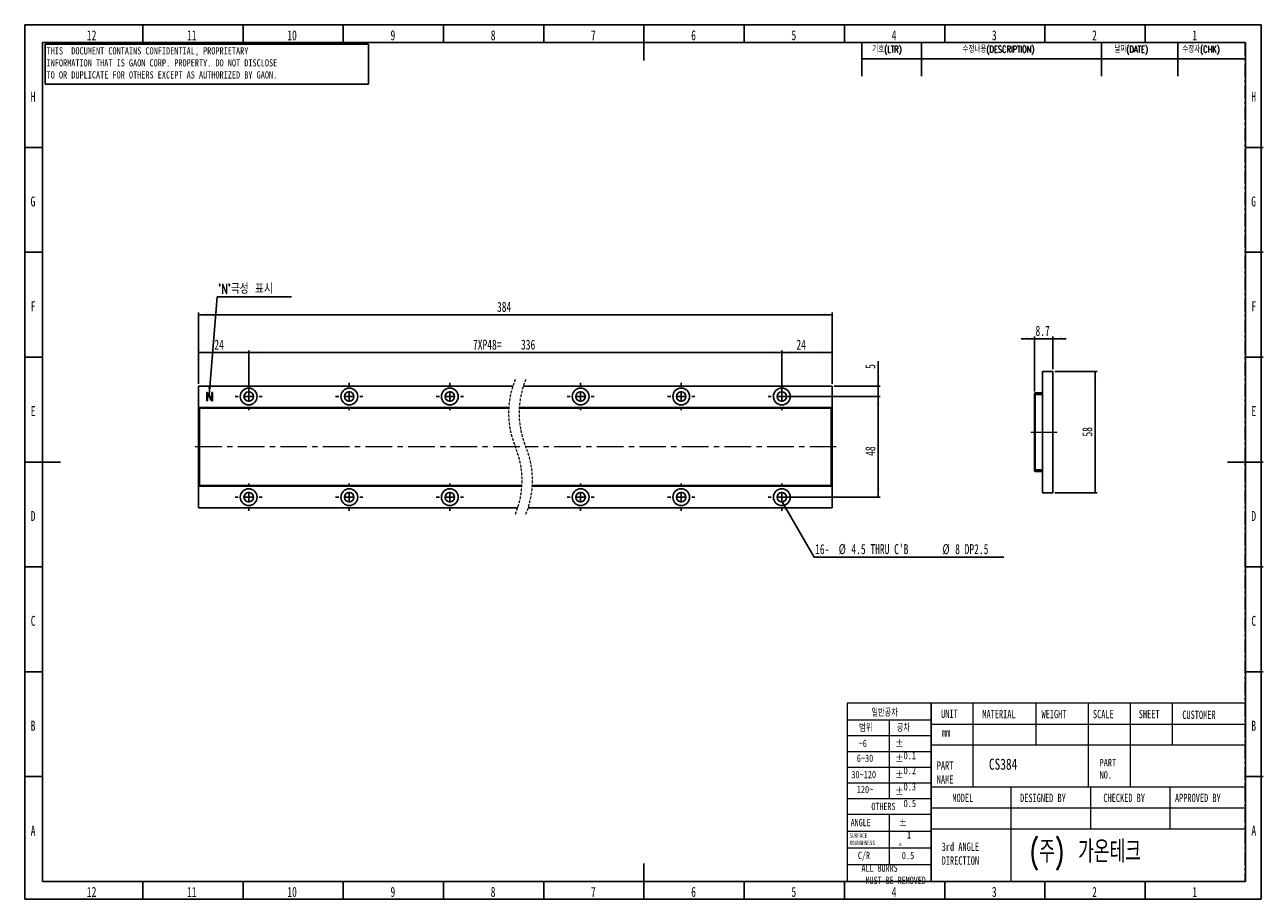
# Model space of a CAD drawing. Header units: millimetres. Extents: x 1 to 593, y 1 to 419.
import ezdxf

# ---------------------------------------------------------------- set-up
doc = ezdxf.new("R2010")
doc.units = ezdxf.units.MM
for name, pattern in [('CENTER', [10.16, 6.35, -1.27, 1.27, -1.27]), ('CENTERX2', [20.32, 12.7, -2.54, 2.54, -2.54]), ('HIDDEN', [1.905, 1.27, -0.635])]:
    doc.linetypes.add(name, pattern=pattern)
for name, color, linetype in [('CENTER_LINE', 1, 'CENTER'), ('DIM', 7, 'Continuous'), ('FORMAT', 7, 'Continuous')]:
    doc.layers.add(name, color=color, linetype=linetype)
doc.styles.add('SLDTEXTSTYLE0', font='TXT', dxfattribs={"width": 0.7})
doc.styles.add('SLDTEXTSTYLE1', font='TXT', dxfattribs={"width": 0.75})
doc.styles.add('SLDTEXTSTYLE2', font='TXT', dxfattribs={"width": 0.7, "bigfont": 'bigfont'})
doc.styles.add('SLDTEXTSTYLE3', font='TXT', dxfattribs={"width": 0.694444})
doc.dimstyles.new('SLDDIMSTYLE0', dxfattribs={"dimtxt": 5.45083, "dimasz": 4, "dimexe": 0, "dimexo": 0.0625, "dimgap": 1.362708, "dimtad": 1, "dimrnd": 1e-09, "dimzin": 12, "dimdsep": 46, "dimtxsty": 'SLDTEXTSTYLE0', "dimsah": 1, "dimcen": 0.09, "dimadec": 0, "dimazin": 3, "dimtfac": 1, "dimtofl": 0, "dimtmove": 0, "dimatfit": 3, "dimfxl": 0, "dimfrac": 2, "dimtolj": 1, "dimtzin": 12, "dimarcsym": 0})
doc.dimstyles.new('SLDDIMSTYLE1', dxfattribs={"dimtxt": 5.45083, "dimasz": 4, "dimexe": 0, "dimexo": 0.0625, "dimgap": 1.362708, "dimtad": 1, "dimrnd": 1e-09, "dimzin": 12, "dimdsep": 46, "dimtxsty": 'SLDTEXTSTYLE0', "dimsah": 1, "dimcen": 0.09, "dimadec": 0, "dimazin": 3, "dimtfac": 1, "dimtmove": 0, "dimatfit": 0, "dimfxl": 0, "dimfrac": 2, "dimtolj": 1, "dimtzin": 12, "dimarcsym": 0})
doc.dimstyles.new('SLDDIMSTYLE2', dxfattribs={"dimtxt": 0.18, "dimasz": 4, "dimexe": 0, "dimexo": 0.0625, "dimgap": 0, "dimtad": 0, "dimtih": 1, "dimtoh": 1, "dimdec": 0, "dimrnd": 1e-09, "dimzin": 0, "dimdsep": 46, "dimtxsty": 'Standard', "dimsah": 1, "dimcen": 0.09, "dimadec": 0, "dimazin": 0, "dimtfac": 4, "dimtdec": 0, "dimtofl": 0, "dimtmove": 0, "dimatfit": 3, "dimfxl": 0, "dimfrac": 2, "dimtolj": 1, "dimtzin": 0, "dimarcsym": 0})

# ---------------------------------------------------------------- blocks, each defined once
blk = doc.blocks.new('_D')
at = {"layer": 'DIM'}
for p, q in [((84.36, 247.22), (84.36, 263.22)), ((84.36, 262.22), (108.36, 262.22)), ((108.36, 242.22), (108.36, 263.22))]:
    blk.add_line(p, q, dxfattribs=at)
for points in [[(84.36, 262.22), (88.36, 261.72), (88.36, 262.72)], [(108.36, 262.22), (104.36, 262.72), (104.36, 261.72)]]:
    blk.add_solid(points, dxfattribs=at)
at = {"layer": 'DIM', "insert": (91.98, 268.36), "char_height": 4.762, "attachment_point": 1, "style": 'SLDTEXTSTYLE0'}
blk.add_mtext('24', dxfattribs=at)
blk = doc.blocks.new('_D_1')
at = {"layer": 'DIM'}
for p, q in [((84.36, 247.22), (84.36, 281.22)), ((84.36, 280.22), (386.76, 280.22)), ((386.76, 247.22), (386.76, 281.22))]:
    blk.add_line(p, q, dxfattribs=at)
for points in [[(84.36, 280.22), (88.36, 279.72), (88.36, 280.72)], [(386.76, 280.22), (382.76, 280.72), (382.76, 279.72)]]:
    blk.add_solid(points, dxfattribs=at)
at = {"layer": 'DIM', "insert": (226.85, 286.36), "char_height": 4.762, "attachment_point": 1, "style": 'SLDTEXTSTYLE0'}
blk.add_mtext('384', dxfattribs=at)
blk = doc.blocks.new('_D_2')
at = {"layer": 'DIM'}
for p, q in [((363.76, 241.22), (409.76, 241.22)), ((408.76, 241.22), (408.76, 193.22)), ((363.76, 193.22), (409.76, 193.22))]:
    blk.add_line(p, q, dxfattribs=at)
for points in [[(408.76, 241.22), (408.26, 237.22), (409.26, 237.22)], [(408.76, 193.22), (409.26, 197.22), (408.26, 197.22)]]:
    blk.add_solid(points, dxfattribs=at)
at = {"layer": 'DIM', "insert": (402.62, 212.93), "char_height": 4.762, "attachment_point": 1, "rotation": 90, "style": 'SLDTEXTSTYLE0'}
blk.add_mtext('48', dxfattribs=at)
blk = doc.blocks.new('_D_3')
at = {"layer": 'DIM'}
for p, q in [((408.76, 246.22), (408.76, 258.04)), ((387.76, 246.22), (409.76, 246.22)), ((408.76, 241.22), (408.76, 246.22)), ((363.76, 241.22), (409.76, 241.22)), ((408.76, 241.22), (408.76, 234.87))]:
    blk.add_line(p, q, dxfattribs=at)
for points in [[(408.76, 246.22), (409.26, 250.22), (408.26, 250.22)], [(408.76, 241.22), (408.26, 237.22), (409.26, 237.22)]]:
    blk.add_solid(points, dxfattribs=at)
at = {"layer": 'DIM', "insert": (402.62, 254.4), "char_height": 4.76, "attachment_point": 1, "rotation": 90, "style": 'SLDTEXTSTYLE0'}
blk.add_mtext('5', dxfattribs=at)
blk = doc.blocks.new('_D_4')
at = {"layer": 'DIM'}
for p, q in [((108.36, 242.22), (108.36, 263.22)), ((108.36, 262.22), (362.76, 262.22)), ((362.76, 242.22), (362.76, 263.22))]:
    blk.add_line(p, q, dxfattribs=at)
for points in [[(108.36, 262.22), (112.36, 261.72), (112.36, 262.72)], [(362.76, 262.22), (358.76, 262.72), (358.76, 261.72)]]:
    blk.add_solid(points, dxfattribs=at)
at = {"layer": 'DIM', "char_height": 4.762, "attachment_point": 1, "style": 'SLDTEXTSTYLE0'}
for s, insert in [('7XP48=', (215.4, 268.36)), ('336', (238.3, 268.36))]:
    blk.add_mtext(s, dxfattribs=dict(at, insert=insert))
blk = doc.blocks.new('_D_5')
at = {"layer": 'DIM'}
for p, q in [((362.76, 242.22), (362.76, 263.22)), ((362.76, 262.22), (386.76, 262.22)), ((386.76, 247.22), (386.76, 263.22))]:
    blk.add_line(p, q, dxfattribs=at)
for points in [[(362.76, 262.22), (366.76, 261.72), (366.76, 262.72)], [(386.76, 262.22), (382.76, 262.72), (382.76, 261.72)]]:
    blk.add_solid(points, dxfattribs=at)
at = {"layer": 'DIM', "insert": (369.74, 268.36), "char_height": 4.762, "attachment_point": 1, "style": 'SLDTEXTSTYLE0'}
blk.add_mtext('24', dxfattribs=at)
blk = doc.blocks.new('SW_NOTE_0')
at = {"layer": 'DIM', "color": 0}
blk.add_line((90.47, 0), (0, 0), dxfattribs=at)
at = {"layer": 'DIM', "color": 0, "attachment_point": 1, "style": 'SLDTEXTSTYLE0'}
for s, insert, char_height in [('16-', (0.49, 6.16), 4.762), ('%%c', (11.74, 6.16), 4.762), ("4.5 THRU C'B", (17.78, 6.16), 4.7625), ('%%c', (61.27, 6.16), 4.762), ('8 DP2.5', (67.3, 6.16), 4.762)]:
    blk.add_mtext(s, dxfattribs=dict(at, insert=insert, char_height=char_height))
blk = doc.blocks.new('SW_NOTE_0_1')
at = {"layer": 'DIM', "color": 0}
blk.add_line((35.43, 0), (0, 0), dxfattribs=at)
at = {"layer": 'DIM', "color": 0, "insert": (0.4, 6.21), "char_height": 4.762, "attachment_point": 1, "style": 'SLDTEXTSTYLE2'}
blk.add_mtext("'N'극성 표시", dxfattribs=at)
blk = doc.blocks.new('SW_CENTERMARKSYMBOL_0')
at = {"layer": 'DIM', "color": 0}
for p, q in [((-48, 5), (-48, 6.5)), ((0, 5), (0, 6.5)), ((48, 5), (48, 6.5)), ((110.4, 5), (110.4, 6.5)), ((158.4, 5), (158.4, 6.5)), ((206.4, 5), (206.4, 6.5)), ((-53, 0), (-54.5, 0)), ((-48, 0), (-50.5, 0)), ((-48, 0), (-48, 2.5)), ((-48, 0), (-48, -2.5)), ((-48, 0), (-45.5, 0)), ((-43, 0), (-41.5, 0)), ((-5, 0), (-6.5, 0)), ((0, 0), (-2.5, 0)), ((0, 0), (0, 2.5)), ((0, 0), (0, -2.5)), ((0, 0), (2.5, 0)), ((5, 0), (6.5, 0)), ((43, 0), (41.5, 0)), ((48, 0), (45.5, 0)), ((48, 0), (48, 2.5)), ((48, 0), (48, -2.5)), ((48, 0), (50.5, 0)), ((53, 0), (54.5, 0)), ((105.4, 0), (103.9, 0)), ((110.4, 0), (107.9, 0)), ((110.4, 0), (110.4, 2.5)), ((110.4, 0), (110.4, -2.5)), ((110.4, 0), (112.9, 0)), ((115.4, 0), (116.9, 0)), ((153.4, 0), (151.9, 0)), ((158.4, 0), (155.9, 0)), ((158.4, 0), (158.4, 2.5)), ((158.4, 0), (158.4, -2.5)), ((158.4, 0), (160.9, 0)), ((163.4, 0), (164.9, 0)), ((201.4, 0), (199.9, 0)), ((206.4, 0), (203.9, 0)), ((206.4, 0), (206.4, 2.5)), ((206.4, 0), (206.4, -2.5)), ((206.4, 0), (208.9, 0)), ((211.4, 0), (212.9, 0)), ((-48, -5), (-48, -6.5)), ((0, -5), (0, -6.5)), ((48, -5), (48, -6.5)), ((110.4, -5), (110.4, -6.5)), ((158.4, -5), (158.4, -6.5)), ((206.4, -5), (206.4, -6.5))]:
    blk.add_line(p, q, dxfattribs=at)
blk = doc.blocks.new('SW_CENTERMARKSYMBOL_1')
at = {"layer": 'DIM', "color": 0}
for p, q in [((-48, 5), (-48, 6.5)), ((0, 5), (0, 6.5)), ((48, 5), (48, 6.5)), ((110.4, 5), (110.4, 6.5)), ((158.4, 5), (158.4, 6.5)), ((206.4, 5), (206.4, 6.5)), ((-53, 0), (-54.5, 0)), ((-48, 0), (-50.5, 0)), ((-48, 0), (-48, 2.5)), ((-48, 0), (-48, -2.5)), ((-48, 0), (-45.5, 0)), ((-43, 0), (-41.5, 0)), ((-5, 0), (-6.5, 0)), ((0, 0), (-2.5, 0)), ((0, 0), (0, 2.5)), ((0, 0), (0, -2.5)), ((0, 0), (2.5, 0)), ((5, 0), (6.5, 0)), ((43, 0), (41.5, 0)), ((48, 0), (45.5, 0)), ((48, 0), (48, 2.5)), ((48, 0), (48, -2.5)), ((48, 0), (50.5, 0)), ((53, 0), (54.5, 0)), ((105.4, 0), (103.9, 0)), ((110.4, 0), (107.9, 0)), ((110.4, 0), (110.4, 2.5)), ((110.4, 0), (110.4, -2.5)), ((110.4, 0), (112.9, 0)), ((115.4, 0), (116.9, 0)), ((153.4, 0), (151.9, 0)), ((158.4, 0), (155.9, 0)), ((158.4, 0), (158.4, 2.5)), ((158.4, 0), (158.4, -2.5)), ((158.4, 0), (160.9, 0)), ((163.4, 0), (164.9, 0)), ((201.4, 0), (199.9, 0)), ((206.4, 0), (203.9, 0)), ((206.4, 0), (206.4, 2.5)), ((206.4, 0), (206.4, -2.5)), ((206.4, 0), (208.9, 0)), ((211.4, 0), (212.9, 0)), ((-48, -5), (-48, -6.5)), ((0, -5), (0, -6.5)), ((48, -5), (48, -6.5)), ((110.4, -5), (110.4, -6.5)), ((158.4, -5), (158.4, -6.5)), ((206.4, -5), (206.4, -6.5))]:
    blk.add_line(p, q, dxfattribs=at)
blk = doc.blocks.new('_D_6')
at = {"layer": 'DIM'}
for p, q in [((483.39, 268.78), (477.04, 268.78)), ((483.39, 243.62), (483.39, 269.78)), ((492.09, 268.78), (483.39, 268.78)), ((492.09, 254.22), (492.09, 269.78)), ((492.09, 268.78), (498.44, 268.78))]:
    blk.add_line(p, q, dxfattribs=at)
for points in [[(483.39, 268.78), (479.39, 269.28), (479.39, 268.28)], [(492.09, 268.78), (496.09, 268.28), (496.09, 269.28)]]:
    blk.add_solid(points, dxfattribs=at)
at = {"layer": 'DIM', "insert": (483.82, 274.92), "char_height": 4.762, "attachment_point": 1, "style": 'SLDTEXTSTYLE0'}
blk.add_mtext('8.7', dxfattribs=at)
blk = doc.blocks.new('_D_7')
at = {"layer": 'DIM'}
for p, q in [((493.09, 253.22), (513.3, 253.22)), ((512.3, 195.22), (512.3, 253.22)), ((493.09, 195.22), (513.3, 195.22))]:
    blk.add_line(p, q, dxfattribs=at)
for points in [[(512.3, 253.22), (511.8, 249.22), (512.8, 249.22)], [(512.3, 195.22), (512.8, 199.22), (511.8, 199.22)]]:
    blk.add_solid(points, dxfattribs=at)
at = {"layer": 'DIM', "insert": (506.16, 222.12), "char_height": 4.762, "attachment_point": 1, "rotation": 90, "style": 'SLDTEXTSTYLE0'}
blk.add_mtext('58', dxfattribs=at)

msp = doc.modelspace()

# ---------------------------------------------------------------- linework, layer by layer
at = {"color": 7, "linetype": 'Continuous', "lineweight": 25}
for p, q in [((57.833, 410), (57.833, 418.5)), ((105.667, 410), (105.667, 418.5)), ((153.5, 410), (153.5, 418.5)), ((201.333, 410), (201.333, 418.5)), ((249.167, 410), (249.167, 418.5)), ((297, 418.501), (297, 401.499)), ((344.833, 410), (344.833, 418.5)), ((392.667, 410), (392.667, 418.5)), ((440.5, 410), (440.5, 418.5)), ((488.333, 410), (488.333, 418.5)), ((536.167, 410), (536.167, 418.5)), ((10, 10), (10, 410)), ((10, 410), (584, 410)), ((584, 410), (584, 10)), ((10, 360), (1.5, 360)), ((584, 360), (592.5, 360)), ((10, 310), (1.5, 310)), ((584, 310), (592.5, 310)), ((10, 260), (1.5, 260)), ((584, 260), (592.5, 260)), ((487.094, 195.221), (487.094, 253.221)), ((487.094, 253.221), (492.094, 253.221)), ((492.094, 195.221), (492.094, 253.221)), ((84.36, 246.221), (84.36, 188.221)), ((234.425, 246.221), (84.36, 246.221)), ((88.354, 242.915), (88.354, 239.309)), ((88.699, 239.295), (88.699, 242.529)), ((88.699, 242.529), (90.428, 239.617)), ((88.946, 242.753), (88.763, 243.013)), ((90.724, 239.711), (88.946, 242.753)), ((90.724, 242.982), (90.724, 239.711)), ((91.07, 239.336), (91.07, 242.982)), ((386.764, 246.221), (239.425, 246.221)), ((386.764, 188.221), (386.764, 246.221)), ((483.594, 242.621), (483.394, 242.621)), ((483.394, 242.621), (483.394, 205.821)), ((483.594, 242.621), (483.594, 205.821)), ((483.694, 242.921), (483.694, 242.721)), ((486.794, 242.921), (483.694, 242.921)), ((486.794, 242.721), (483.694, 242.721)), ((486.794, 242.721), (486.794, 242.921)), ((90.428, 239.617), (90.722, 239.19)), ((483.594, 242.221), (487.094, 242.221)), ((232.463, 235.921), (84.86, 235.921)), ((84.86, 235.921), (84.86, 235.621)), ((232.446, 235.621), (84.86, 235.621)), ((84.86, 235.621), (84.86, 198.821)), ((386.264, 235.621), (237.446, 235.621)), ((386.264, 235.921), (237.463, 235.921)), ((386.264, 235.921), (386.264, 235.621)), ((386.264, 235.621), (386.264, 198.821)), ((1.499, 210), (18.501, 210)), ((592.501, 210), (575.499, 210)), ((483.394, 205.821), (483.594, 205.821)), ((483.594, 206.221), (487.094, 206.221)), ((483.694, 205.721), (483.694, 205.521)), ((483.694, 205.721), (486.794, 205.721)), ((483.694, 205.521), (486.794, 205.521)), ((486.794, 205.521), (486.794, 205.721)), ((238.753, 198.821), (84.86, 198.821)), ((84.86, 198.821), (84.86, 198.521)), ((238.735, 198.521), (84.86, 198.521)), ((386.264, 198.521), (243.735, 198.521)), ((386.264, 198.821), (243.753, 198.821)), ((386.264, 198.821), (386.264, 198.521)), ((487.094, 195.221), (492.094, 195.221)), ((84.36, 188.221), (236.774, 188.221)), ((241.774, 188.221), (386.764, 188.221)), ((10, 160), (1.5, 160)), ((584, 160), (592.5, 160)), ((10, 110), (1.5, 110)), ((584, 110), (592.5, 110)), ((10, 60), (1.5, 60)), ((584, 60), (592.5, 60)), ((297, 1.499), (297, 18.501)), ((584, 10), (10, 10)), ((57.833, 10), (57.833, 1.5)), ((105.667, 10), (105.667, 1.5)), ((153.5, 10), (153.5, 1.5)), ((201.333, 10), (201.333, 1.5)), ((249.167, 10), (249.167, 1.5)), ((344.833, 10), (344.833, 1.5)), ((392.667, 10), (392.667, 1.5)), ((440.5, 10), (440.5, 1.5)), ((488.333, 10), (488.333, 1.5)), ((536.167, 10), (536.167, 1.5))]:
    msp.add_line(p, q, dxfattribs=at)
at = {"color": 7, "linetype": 'Continuous', "lineweight": 18}
for p, q in [((434, 95), (394, 95)), ((394, 95), (394, 10)), ((583.884, 95), (434, 95)), ((434, 95), (434, 10)), ((434, 10), (434, 95)), ((454, 95), (454, 75)), ((484, 95), (484, 75)), ((509, 95), (509, 75)), ((529, 95), (529, 75)), ((549, 95), (549, 75)), ((583.884, 95), (583.884, 10)), ((394, 87), (434, 87)), ((414, 87), (414, 49.5)), ((434, 85), (583.972, 85)), ((394, 79.5), (434, 79.5)), ((394, 72), (434, 72)), ((583.972, 75), (434, 75)), ((454, 75), (454, 55)), ((509, 75), (509, 55)), ((529, 75), (529, 55)), ((394, 64.5), (434, 64.5)), ((394, 57), (434, 57)), ((584, 55), (434, 55)), ((472, 55), (472, 45)), ((510, 55), (510, 45)), ((548, 55), (548, 45)), ((394, 49.5), (434, 49.5)), ((394, 42), (434, 42)), ((414, 42), (414, 18)), ((434, 45), (583.884, 45)), ((472, 45), (472, 10)), ((510, 45), (510, 35)), ((548, 45), (548, 35)), ((394, 34), (434, 34)), ((434, 35), (583.884, 35)), ((394, 26), (434, 26)), ((394, 18), (434, 18)), ((394, 10), (434, 10)), ((583.884, 10), (434, 10))]:
    msp.add_line(p, q, dxfattribs=at)
at = {"color": 7, "linetype": 'Continuous', "lineweight": 25}
for centre, radius in [((108.36, 241.221), 4), ((108.36, 241.221), 2.25), ((156.36, 241.221), 4), ((156.36, 241.221), 2.25), ((204.36, 241.221), 4), ((204.36, 241.221), 2.25), ((266.764, 241.221), 4), ((266.764, 241.221), 2.25), ((314.764, 241.221), 4), ((314.764, 241.221), 2.25), ((362.764, 241.221), 4), ((362.764, 241.221), 2.25), ((108.36, 193.221), 4), ((108.36, 193.221), 2.25), ((156.36, 193.221), 4), ((156.36, 193.221), 2.25), ((204.36, 193.221), 4), ((204.36, 193.221), 2.25), ((266.764, 193.221), 4), ((266.764, 193.221), 2.25), ((314.764, 193.221), 4), ((314.764, 193.221), 2.25), ((362.764, 193.221), 4), ((362.764, 193.221), 2.25)]:
    msp.add_circle(centre, radius, dxfattribs=at)
at = {"color": 7, "linetype": 'HIDDEN', "lineweight": 18}
for centre, radius, start, end in [((274.209, 233.309), 41.828, 157.380135, 202.619865), ((279.209, 233.309), 41.828, 157.380135, 202.619865), ((196.989, 201.134), 41.828, 337.380135, 22.619865), ((201.989, 201.134), 41.827, 337.380135, 22.619865)]:
    msp.add_arc(centre, radius, start, end, dxfattribs=at)
at = {"color": 7, "linetype": 'Continuous', "lineweight": 25}
for centre, radius, start, end in [((483.694, 242.621), 0.3, 90, 180), ((483.694, 242.621), 0.1, 90, 180), ((483.694, 205.821), 0.3, 180, 270), ((483.694, 205.821), 0.1, 180, 270)]:
    msp.add_arc(centre, radius, start, end, dxfattribs=at)
for points, knots in [([(88.515, 243.123), (88.488, 243.116), (88.435, 243.103), (88.362, 243.03), (88.357, 242.959), (88.354, 242.915)], [0, 0, 0, 0, 0.2811137, 0.5607086, 1, 1, 1, 1]), ([(88.763, 243.013), (88.747, 243.034), (88.714, 243.077), (88.628, 243.126), (88.558, 243.124), (88.515, 243.123)], [0, 0, 0, 0, 0.2805789, 0.5611803, 1, 1, 1, 1]), ([(90.773, 243.092), (90.757, 243.074), (90.728, 243.043), (90.725, 243.001), (90.724, 242.982)], [0, 0, 0, 0, 0.5587068, 1, 1, 1, 1]), ([(90.894, 243.123), (90.87, 243.121), (90.828, 243.119), (90.79, 243.1), (90.773, 243.092)], [0, 0, 0, 0, 0.5593626, 1, 1, 1, 1]), ([(91.015, 243.086), (90.994, 243.098), (90.956, 243.12), (90.913, 243.122), (90.894, 243.123)], [0, 0, 0, 0, 0.5579481, 1, 1, 1, 1]), ([(91.07, 242.982), (91.067, 243.006), (91.062, 243.048), (91.029, 243.075), (91.015, 243.086)], [0, 0, 0, 0, 0.55891896, 1, 1, 1, 1]), ([(88.354, 239.309), (88.356, 239.281), (88.359, 239.231), (88.39, 239.192), (88.403, 239.174)], [0, 0, 0, 0, 0.5600262, 1, 1, 1, 1]), ([(88.403, 239.174), (88.423, 239.159), (88.459, 239.131), (88.504, 239.125), (88.523, 239.123)], [0, 0, 0, 0, 0.5591367, 1, 1, 1, 1]), ([(88.523, 239.123), (88.547, 239.124), (88.59, 239.126), (88.628, 239.145), (88.645, 239.154)], [0, 0, 0, 0, 0.5592749, 1, 1, 1, 1]), ([(88.645, 239.154), (88.663, 239.177), (88.695, 239.219), (88.698, 239.272), (88.699, 239.295)], [0, 0, 0, 0, 0.5589194, 1, 1, 1, 1]), ([(90.722, 239.19), (90.736, 239.174), (90.764, 239.14), (90.839, 239.113), (90.894, 239.119), (90.928, 239.123)], [0, 0, 0, 0, 0.2798009, 0.560631, 1, 1, 1, 1]), ([(90.928, 239.123), (90.953, 239.131), (91.002, 239.149), (91.062, 239.227), (91.067, 239.295), (91.07, 239.336)], [0, 0, 0, 0, 0.2805452, 0.5603905, 1, 1, 1, 1])]:
    msp.add_open_spline(points, degree=3, knots=knots, dxfattribs=at)
at = {"layer": 'CENTER_LINE'}
for p, q in [((13.577, 410), (583.884, 410)), ((583.884, 410), (583.884, 10)), ((13.577, 10), (583.884, 10))]:
    msp.add_line(p, q, dxfattribs=at)
at = {"layer": 'DIM'}
for p, q in [((11.158, 409.296), (165.544, 409.296)), ((11.158, 409.296), (11.158, 390.12)), ((165.544, 409.296), (165.544, 390.12)), ((400.884, 410), (400.884, 393.95)), ((429.384, 410), (429.384, 393.95)), ((515.322, 409.905), (515.322, 393.95)), ((551.78, 410), (551.78, 393.95)), ((400.884, 402.2), (583.884, 402.2)), ((11.158, 390.12), (165.544, 390.12))]:
    msp.add_line(p, q, dxfattribs=at)
at = {"layer": 'DIM', "linetype": 'CENTERX2', "lineweight": 18}
for p, q in [((481.621, 224.221), (494.094, 224.221)), ((237.757, 217.221), (82.36, 217.221)), ((388.764, 217.221), (240.599, 217.221))]:
    msp.add_line(p, q, dxfattribs=at)
at = {"layer": 'FORMAT'}
for p, q in [((1.5, 418.5), (591.5, 418.5)), ((1.5, 418.5), (1.5, 1.5)), ((591.5, 418.5), (591.5, 1.5)), ((1.5, 1.5), (591.5, 1.5))]:
    msp.add_line(p, q, dxfattribs=at)

# ---------------------------------------------------------------- block references
at = {"layer": 'DIM'}
for name, p in [('SW_NOTE_0_1', (93.384, 288.781)), ('SW_CENTERMARKSYMBOL_0', (156.36, 241.221)), ('SW_CENTERMARKSYMBOL_1', (156.36, 193.221)), ('SW_NOTE_0', (378.182, 164.671))]:
    msp.add_blockref(name, p, dxfattribs=at)

# ---------------------------------------------------------------- texts
at = {"color": 7, "linetype": 'Continuous', "lineweight": 0}
for s, insert, char_height, attachment_point, style in [('12', (33.4, 415.879), 4.7625, 2, 'SLDTEXTSTYLE0'), ('11', (81.233, 415.879), 4.7625, 2, 'SLDTEXTSTYLE0'), ('10', (129.066, 415.879), 4.7625, 2, 'SLDTEXTSTYLE0'), ('9', (177.158, 415.879), 4.762, 2, 'SLDTEXTSTYLE0'), ('8', (224.991, 415.879), 4.762, 2, 'SLDTEXTSTYLE0'), ('7', (272.825, 415.879), 4.762, 2, 'SLDTEXTSTYLE0'), ('6', (320.658, 415.879), 4.762, 2, 'SLDTEXTSTYLE0'), ('5', (368.491, 415.879), 4.762, 2, 'SLDTEXTSTYLE0'), ('4', (416.325, 415.879), 4.762, 2, 'SLDTEXTSTYLE0'), ('3', (464.158, 415.879), 4.762, 2, 'SLDTEXTSTYLE0'), ('2', (511.991, 415.879), 4.762, 2, 'SLDTEXTSTYLE0'), ('1', (559.825, 415.879), 4.762, 2, 'SLDTEXTSTYLE0'), ('H', (5.44, 386.629), 4.762, 2, 'SLDTEXTSTYLE0'), ('H', (587.94, 386.629), 4.762, 2, 'SLDTEXTSTYLE0'), ('G', (5.391, 336.629), 4.762, 2, 'SLDTEXTSTYLE0'), ('G', (587.891, 336.629), 4.762, 2, 'SLDTEXTSTYLE0'), ('F', (5.495, 286.629), 4.762, 2, 'SLDTEXTSTYLE0'), ('F', (587.995, 286.629), 4.762, 2, 'SLDTEXTSTYLE0'), ('E', (5.477, 236.629), 4.762, 2, 'SLDTEXTSTYLE0'), ('E', (587.977, 236.629), 4.762, 2, 'SLDTEXTSTYLE0'), ('D', (5.466, 186.629), 4.762, 2, 'SLDTEXTSTYLE0'), ('D', (587.966, 186.629), 4.762, 2, 'SLDTEXTSTYLE0'), ('C', (5.479, 136.629), 4.762, 2, 'SLDTEXTSTYLE0'), ('C', (587.979, 136.629), 4.762, 2, 'SLDTEXTSTYLE0'), ('일반공차', (405.526, 92.147), 3.5, 1, 'SLDTEXTSTYLE2'), ('UNIT', (438.791, 91.959), 3.9687, 1, 'SLDTEXTSTYLE0'), ('MATERIAL', (458.46, 91.77), 3.9687, 1, 'SLDTEXTSTYLE0'), ('WEIGHT', (486.7, 91.77), 3.9687, 1, 'SLDTEXTSTYLE0'), ('SCALE', (511.232, 91.77), 3.9687, 1, 'SLDTEXTSTYLE0'), ('SHEET', (533.106, 91.77), 3.9687, 1, 'SLDTEXTSTYLE0'), ('CUSTOMER', (553.885, 91.445), 3.9687, 1, 'SLDTEXTSTYLE0'), ('B', (5.463, 86.629), 4.762, 2, 'SLDTEXTSTYLE0'), ('범위', (399.674, 84.895), 3.5, 1, 'SLDTEXTSTYLE2'), ('공차', (417.635, 84.895), 3.5, 1, 'SLDTEXTSTYLE2'), ('B', (587.963, 86.629), 4.762, 2, 'SLDTEXTSTYLE0'), ('~6', (399.413, 77.596), 3.5, 1, 'SLDTEXTSTYLE1'), ('%%p^J  0.1', (416.897, 77.596), 3.5, 1, 'SLDTEXTSTYLE3'), ('mm', (439.192, 83.016), 3.9687, 1, 'SLDTEXTSTYLE0'), ('6~30', (398.542, 70.458), 3.5, 1, 'SLDTEXTSTYLE1'), ('%%p^J  0.2', (416.897, 70.458), 3.5, 1, 'SLDTEXTSTYLE3'), ('PART^JNAME', (436.721, 67.208), 3.9687, 1, 'SLDTEXTSTYLE0'), ('CS384', (461.621, 68.543), 5.2917, 1, 'SLDTEXTSTYLE1'), ('PART^JNO.', (514.421, 68.37), 3.5, 1, 'SLDTEXTSTYLE1'), ('30~120', (395.956, 62.706), 3.5, 1, 'SLDTEXTSTYLE1'), ('%%p^J  0.3', (416.897, 62.706), 3.5, 1, 'SLDTEXTSTYLE3'), ('120~', (398.542, 55.608), 3.5, 1, 'SLDTEXTSTYLE1'), ('%%p^J  0.5', (416.897, 54.789), 3.5, 1, 'SLDTEXTSTYLE3'), ('OTHERS', (405.526, 47.497), 3.5, 1, 'SLDTEXTSTYLE0'), ('MODEL', (444.168, 51.802), 3.9687, 1, 'SLDTEXTSTYLE0'), ('DESIGNED BY', (476.478, 51.802), 3.96875, 1, 'SLDTEXTSTYLE0'), ('CHECKED BY', (516.218, 51.802), 3.9687, 1, 'SLDTEXTSTYLE0'), ('APPROVED BY', (550.382, 51.802), 3.96875, 1, 'SLDTEXTSTYLE0'), ('A', (5.485, 36.629), 4.762, 2, 'SLDTEXTSTYLE0'), ('ANGLE', (395.605, 39.807), 3.5, 1, 'SLDTEXTSTYLE0'), ('%%p^J  1^J%%d', (418.553, 39.781), 3.5, 1, 'SLDTEXTSTYLE1'), ('A', (587.985, 36.629), 4.762, 2, 'SLDTEXTSTYLE0'), ('SURFACE^JROUNGHNESS', (395.072, 32.954), 2.11667, 1, 'SLDTEXTSTYLE0'), ('(주) 가온테크', (481.188, 29.519), 10.5833, 1, 'SLDTEXTSTYLE2'), ('C/R', (399.086, 24.136), 3.5, 1, 'SLDTEXTSTYLE0'), ('0.5', (420.035, 24.111), 3.5, 1, 'SLDTEXTSTYLE1'), ('3rd ANGLE^JDIRECTION', (439.047, 28.534), 3.96875, 1, 'SLDTEXTSTYLE0'), ('ALL BURRS^J MUST BE REMOVED', (400.802, 18.082), 3.5, 1, 'SLDTEXTSTYLE0'), ('12', (33.4, 7.379), 4.7625, 2, 'SLDTEXTSTYLE0'), ('11', (81.233, 7.379), 4.7625, 2, 'SLDTEXTSTYLE0'), ('10', (129.066, 7.379), 4.7625, 2, 'SLDTEXTSTYLE0'), ('9', (177.158, 7.379), 4.762, 2, 'SLDTEXTSTYLE0'), ('8', (224.991, 7.379), 4.762, 2, 'SLDTEXTSTYLE0'), ('7', (272.825, 7.379), 4.762, 2, 'SLDTEXTSTYLE0'), ('6', (320.658, 7.379), 4.762, 2, 'SLDTEXTSTYLE0'), ('5', (368.491, 7.379), 4.762, 2, 'SLDTEXTSTYLE0'), ('4', (416.325, 7.379), 4.762, 2, 'SLDTEXTSTYLE0'), ('3', (464.158, 7.379), 4.762, 2, 'SLDTEXTSTYLE0'), ('2', (511.991, 7.379), 4.762, 2, 'SLDTEXTSTYLE0'), ('1', (559.825, 7.379), 4.762, 2, 'SLDTEXTSTYLE0')]:
    msp.add_mtext(s, dxfattribs=dict(at, insert=insert, char_height=char_height, attachment_point=attachment_point, style=style))
at = {"layer": 'DIM', "attachment_point": 1}
for s, insert, char_height, style in [('THIS  DOCUMENT CONTAINS CONFIDENTIAL, PROPRIETARY ^JINFORMATION THAT IS GAON CORP. PROPERTY. DO NOT DISCLOSE ^JTO OR DUPLICATE FOR OTHERS EXCEPT AS AUTHORIZED BY GAON.', (11.906, 407.791), 3.439583, 'SLDTEXTSTYLE0'), ('기호(LTR)', (405.92, 408.389), 3.175, 'SLDTEXTSTYLE2'), ('수정내용(DESCRIPTION)', (448.986, 408.389), 3.175, 'SLDTEXTSTYLE2'), ('날짜(DATE)', (521.483, 408.389), 3.175, 'SLDTEXTSTYLE2'), ('수정자(CHK)', (553.826, 408.389), 3.175, 'SLDTEXTSTYLE2')]:
    msp.add_mtext(s, dxfattribs=dict(at, insert=insert, char_height=char_height, style=style))

# ---------------------------------------------------------------- dimensions: what is measured, and where the dimension line sits
at = {"layer": 'DIM'}
for base, p1, p2, text, picture, middle in [((386.764, 280.221), (84.36, 246.221), (386.764, 246.221), '384', '_D_1', (232.315, 280.221)), ((362.764, 262.221), (108.36, 241.221), (362.764, 241.221), '7XP48=336', '_D_4', (232.315, 262.221))]:
    dim = msp.add_linear_dim(base=base, p1=p1, p2=p2, text=text, dimstyle='SLDDIMSTYLE0', dxfattribs=at)
    dim.commit()
    dim.dimension.update_dxf_attribs({"geometry": picture, "text_midpoint": middle, "dimtype": 160})
for base, p1, p2, dimstyle, picture, middle in [((483.394, 268.777), (492.094, 253.221), (483.394, 242.621), 'SLDDIMSTYLE1', '_D_6', (488.517, 268.777)), ((108.36, 262.221), (84.36, 246.221), (108.36, 241.221), 'SLDDIMSTYLE0', '_D', (95.623, 262.221)), ((386.764, 262.221), (362.764, 241.221), (386.764, 246.221), 'SLDDIMSTYLE0', '_D_5', (373.386, 262.221))]:
    dim = msp.add_linear_dim(base=base, p1=p1, p2=p2, dimstyle=dimstyle, dxfattribs=at)
    dim.commit()
    dim.dimension.update_dxf_attribs({"geometry": picture, "text_midpoint": middle, "dimtype": 160})
for base, p1, p2, dimstyle, picture, middle in [((408.764, 246.221), (362.764, 241.221), (386.764, 246.221), 'SLDDIMSTYLE1', '_D_3', (408.764, 256.221)), ((512.298, 253.221), (492.094, 195.221), (492.094, 253.221), 'SLDDIMSTYLE0', '_D_7', (512.298, 225.765)), ((408.764, 193.221), (362.764, 241.221), (362.764, 193.221), 'SLDDIMSTYLE0', '_D_2', (408.764, 216.577))]:
    dim = msp.add_linear_dim(base=base, p1=p1, p2=p2, angle=90, dimstyle=dimstyle, dxfattribs=at)
    dim.commit()
    dim.dimension.update_dxf_attribs({"geometry": picture, "text_midpoint": middle, "dimtype": 160})

# ---------------------------------------------------------------- leaders
for points in [[(89.42, 241.942), (93.384, 288.781)], [(362.968, 190.981), (378.182, 164.671)]]:
    msp.add_leader(points, dimstyle='SLDDIMSTYLE2', dxfattribs=at)

doc.saveas('drawing.dxf')
